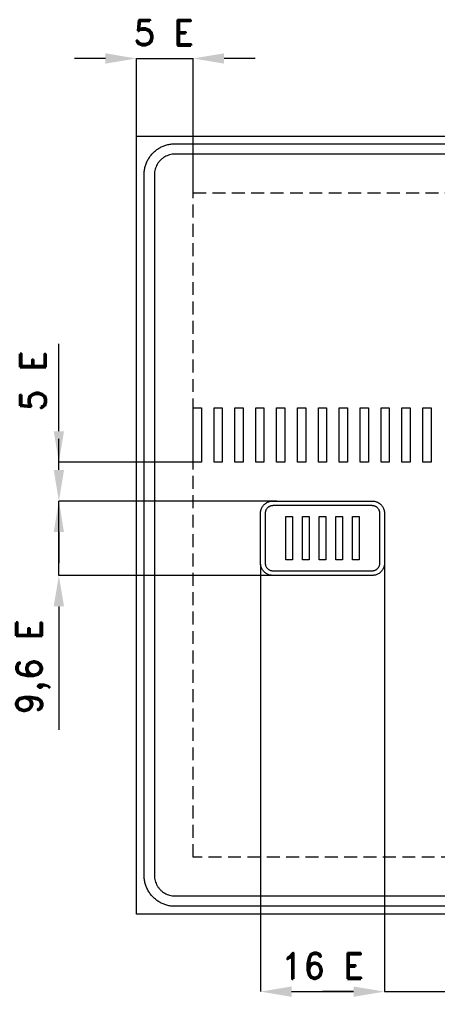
# Model space of a CAD drawing. Header units: millimetres. Extents: x -12962 to 7000, y -489 to 8819.
# Tile 1 of 4: x 124 to 1741, y 120 to 3929. Entities that reach past the tile are written whole.
import ezdxf

# ---------------------------------------------------------------- set-up
doc = ezdxf.new("R2010")
doc.units = ezdxf.units.MM
doc.header["$LTSCALE"] = 5
doc.linetypes.add('ČÁRKOVANÁX2', pattern=[1.5, 1, -0.5])
doc.layers.add('Kóty', color=2, linetype='Continuous')
doc.layers.add('Značka', color=7, linetype='Continuous')
doc.styles.get("Standard").update_dxf_attribs({"font": 'romand.shx', "height": 100})
doc.dimstyles.get("Standard").update_dxf_attribs({"dimtxt": 100, "dimasz": 120, "dimexe": 0.18, "dimexo": 0.0625, "dimgap": 50, "dimtad": 1, "dimdec": 0, "dimzin": 0, "dimdsep": 46, "dimtxsty": 'Standard', "dimcen": 0.09, "dimadec": 0, "dimazin": 0, "dimtfac": 1, "dimtdec": 0, "dimtofl": 0, "dimtmove": 0, "dimatfit": 3, "dimfxl": 1, "dimtolj": 1, "dimtzin": 0, "dimarcsym": 0})

# ---------------------------------------------------------------- blocks, each defined once
blk = doc.blocks.new('*D1')
at = {"layer": 'Defpoints', "color": 0, "transparency": 16777216}
for p in [(1536.9, 1850.4), (1056.9, 1822.7), (1536.9, 168.7)]:
    blk.add_point(p, dxfattribs=at)
at = {"layer": 'Kóty', "color": 0, "lineweight": -2, "transparency": 16777216}
for p, q in [((1536.9, 1850.3), (1536.9, 168.6)), ((1056.9, 1822.7), (1056.9, 168.6)), ((1176.9, 168.7), (1416.9, 168.7))]:
    blk.add_line(p, q, dxfattribs=at)
at = {"layer": 'Kóty', "color": 0, "transparency": 16777216}
for points in [[(1176.9, 188.7), (1176.9, 148.7), (1056.9, 168.7)], [(1416.9, 188.7), (1416.9, 148.7), (1536.9, 168.7)]]:
    blk.add_solid(points, dxfattribs=at)
at = {"layer": 'Kóty', "color": 0, "transparency": 16777216, "insert": (1296.9, 268.7), "char_height": 100, "attachment_point": 5}
blk.add_mtext('\\A1;16 E', dxfattribs=at)

msp = doc.modelspace()

# ---------------------------------------------------------------- linework, layer by layer
at = {"layer": 'Kóty'}
for p, q in [((456, 3778.7), (336, 3778.7)), ((576, 3478.8), (576, 3778.9)), ((796, 3258.8), (796, 3778.9)), ((1036, 3778.7), (916, 3778.7)), ((276, 2336.7), (276, 2675.3)), ((276, 2186.7), (276, 2306.7)), ((796, 2216.7), (275.8, 2216.7)), ((1120.2, 2066.7), (275.8, 2066.7)), ((1120.3, 2066.7), (275.8, 2066.7)), ((276, 1946.7), (276, 1826.7)), ((1536.9, 1850.3), (1536.9, 168.6)), ((1120.3, 1778.7), (275.8, 1778.7)), ((276, 1658.7), (276, 1181.6)), ((1416.9, 168.7), (1296.9, 168.7))]:
    msp.add_line(p, q, dxfattribs=at)
for points in [[(576, 3778.7), (796, 3778.7)], [(276, 1778.7), (276, 2066.7)], [(1536.9, 168.7), (1788.6, 168.7)]]:
    msp.add_lwpolyline(points, dxfattribs=at)
for points in [[(456, 3798.7), (456, 3758.7), (576, 3778.7)], [(916, 3798.7), (916, 3758.7), (796, 3778.7)], [(256, 2336.7), (296, 2336.7), (276, 2216.7)], [(256, 2186.7), (296, 2186.7), (276, 2066.7)], [(256, 1946.7), (296, 1946.7), (276, 2066.7)], [(256, 1658.7), (296, 1658.7), (276, 1778.7)], [(1416.9, 188.7), (1416.9, 148.7), (1536.9, 168.7)]]:
    msp.add_solid(points, dxfattribs=at)
at = {"layer": 'Značka', "color": 5}
for points in [[(576, 468.7), (576, 3478.7), (4576, 3478.7), (4576, 468.7), (576, 468.7)], [(796, 2216.7), (796, 2426.7), (827.8, 2426.7), (827.8, 2216.7), (796, 2216.7)], [(876.8, 2216.7), (876.8, 2426.7), (908.7, 2426.7), (908.7, 2216.7), (876.8, 2216.7)], [(957.7, 2216.7), (957.7, 2426.7), (989.5, 2426.7), (989.5, 2216.7), (957.7, 2216.7)], [(1038.5, 2216.7), (1038.5, 2426.7), (1070.3, 2426.7), (1070.3, 2216.7), (1038.5, 2216.7)], [(1119.3, 2216.7), (1119.3, 2426.7), (1151.2, 2426.7), (1151.2, 2216.7), (1119.3, 2216.7)], [(1200.2, 2216.7), (1200.2, 2426.7), (1232, 2426.7), (1232, 2216.7), (1200.2, 2216.7)], [(1281, 2216.7), (1281, 2426.7), (1312.8, 2426.7), (1312.8, 2216.7), (1281, 2216.7)], [(1361.8, 2216.7), (1361.8, 2426.7), (1393.6, 2426.7), (1393.6, 2216.7), (1361.8, 2216.7)], [(1442.6, 2216.7), (1442.6, 2426.7), (1474.5, 2426.7), (1474.5, 2216.7), (1442.6, 2216.7)], [(1523.5, 2216.7), (1523.5, 2426.7), (1555.3, 2426.7), (1555.3, 2216.7), (1523.5, 2216.7)], [(1604.3, 2216.7), (1604.3, 2426.7), (1636.1, 2426.7), (1636.1, 2216.7), (1604.3, 2216.7)], [(1685.1, 2216.7), (1685.1, 2426.7), (1717, 2426.7), (1717, 2216.7), (1685.1, 2216.7)], [(1154.8, 1838.7), (1154.8, 2006.7), (1180.3, 2006.7), (1180.3, 1838.7), (1154.8, 1838.7)], [(1219.5, 1838.7), (1219.5, 2006.7), (1245, 2006.7), (1245, 1838.7), (1219.5, 1838.7)], [(1284.2, 1838.7), (1284.2, 2006.7), (1309.6, 2006.7), (1309.6, 1838.7), (1284.2, 1838.7)], [(1348.8, 1838.7), (1348.8, 2006.7), (1374.3, 2006.7), (1374.3, 1838.7), (1348.8, 1838.7)], [(1413.5, 1838.7), (1413.5, 2006.7), (1439, 2006.7), (1439, 1838.7), (1413.5, 1838.7)], [(726, 538.7), (4426, 538.7)], [(4426, 498.7), (726, 498.7)]]:
    msp.add_lwpolyline(points, dxfattribs=at)
for points in [[(726, 498.7), (725.5, 498.7), (725.1, 498.7, -0.03218), (709.6, 499.8, -0.035443), (694.4, 503, -0.036267), (679.6, 508, -0.03442), (665.7, 515, -0.033721), (652.8, 523.6, -0.034085), (641.2, 533.9, -0.034209), (630.9, 545.5, -0.034229), (622.3, 558.5, -0.034044), (615.3, 572.4, -0.033412), (610.3, 587.1, -0.034127), (607.1, 602.3, -0.036745), (606, 617.8), (606, 618.3), (606, 618.7), (606, 3328.7), (606, 3329.2), (606, 3329.7, -0.032181), (607.1, 3345.2, -0.035446), (610.3, 3360.4, -0.036271), (615.3, 3375.1, -0.034414), (622.3, 3389, -0.033711), (630.9, 3402, -0.034082), (641.2, 3413.6, -0.03421), (652.8, 3423.9, -0.034229), (665.7, 3432.5, -0.034026), (679.6, 3439.5, -0.033416), (694.4, 3444.5, -0.034113), (709.6, 3447.7, -0.036749), (725.1, 3448.7), (725.5, 3448.7), (726, 3448.7), (4426, 3448.7)], [(4426, 3408.7), (726, 3408.7), (725.7, 3408.7), (725.4, 3408.7, 0.032179), (715.1, 3408, 0.035442), (704.9, 3405.9, 0.03626), (695.1, 3402.6, 0.034424), (685.8, 3397.9, 0.033731), (677.2, 3392.2, 0.034079), (669.5, 3385.3, 0.034187), (662.6, 3377.6, 0.034232), (656.8, 3368.9, 0.034052), (652.2, 3359.7, 0.03342), (648.9, 3349.9, 0.034126), (646.7, 3339.7, 0.036746), (646, 3329.4), (646, 3329.1), (646, 3328.7), (646, 618.7), (646, 618.4), (646, 618.1, 0.03218), (646.7, 607.8, 0.035443), (648.9, 597.6, 0.036267), (652.2, 587.8, 0.03442), (656.8, 578.6, 0.033721), (662.6, 569.9, 0.034085), (669.5, 562.2, 0.03421), (677.2, 555.3, 0.034229), (685.8, 549.6, 0.034044), (695.1, 544.9, 0.033411), (704.9, 541.6, 0.034128), (715.1, 539.4, 0.036745), (725.4, 538.7), (725.7, 538.7), (726, 538.7)], [(1104.9, 1778.7), (1104.7, 1778.7), (1104.5, 1778.7, -0.032182), (1098.3, 1779.2, -0.035466), (1092.2, 1780.4, -0.036258), (1086.3, 1782.4, -0.034433), (1080.8, 1785.2, -0.03371), (1075.6, 1788.7, -0.034071), (1071, 1792.8, -0.034217), (1066.8, 1797.5, -0.034226), (1063.4, 1802.6, -0.034042), (1060.6, 1808.2, -0.033412), (1058.6, 1814.1, -0.034126), (1057.3, 1820.2, -0.036748), (1056.9, 1826.4), (1056.9, 1826.6), (1056.9, 1826.7), (1056.9, 2018.7), (1056.9, 2018.9), (1056.9, 2019.1, -0.032184), (1057.3, 2025.3, -0.035446), (1058.6, 2031.4, -0.036262), (1060.6, 2037.3, -0.034428), (1063.4, 2042.9, -0.033712), (1066.8, 2048, -0.034076), (1071, 2052.7, -0.034222), (1075.6, 2056.8, -0.034207), (1080.8, 2060.3, -0.03402), (1086.3, 2063, -0.033404), (1092.2, 2065, -0.03414), (1098.3, 2066.3, -0.036753), (1104.5, 2066.7), (1104.7, 2066.7), (1104.9, 2066.7), (1488.9, 2066.7), (1489.1, 2066.7), (1489.3, 2066.7, -0.032203), (1495.5, 2066.3, -0.035425), (1501.6, 2065, -0.03626), (1507.5, 2063.1, -0.034402), (1513, 2060.3, -0.033721), (1518.2, 2056.8, -0.034085), (1522.8, 2052.7, -0.034221), (1527, 2048, -0.034256), (1530.4, 2042.9, -0.034056), (1533.2, 2037.3, -0.033415), (1535.2, 2031.4, -0.034131), (1536.5, 2025.3, -0.036753), (1536.9, 2019.1), (1536.9, 2018.9), (1536.9, 2018.7), (1536.9, 1826.7), (1536.9, 1826.6), (1536.9, 1826.4, -0.032192), (1536.5, 1820.2, -0.035443), (1535.2, 1814.1, -0.036281), (1533.2, 1808.2, -0.034402), (1530.4, 1802.6, -0.033732), (1527, 1797.5, -0.034084), (1522.8, 1792.8, -0.034208), (1518.2, 1788.7, -0.03424), (1513, 1785.2, -0.034056), (1507.5, 1782.5, -0.033437), (1501.6, 1780.4, -0.034121), (1495.5, 1779.2, -0.036753), (1489.3, 1778.7), (1489.1, 1778.7), (1488.9, 1778.7), (1104.9, 1778.7)], [(1104.9, 1778.7), (1104.7, 1778.7), (1104.5, 1778.7, -0.032182), (1098.3, 1779.2, -0.035466), (1092.2, 1780.4, -0.036258), (1086.3, 1782.4, -0.034433), (1080.8, 1785.2, -0.03371), (1075.6, 1788.7, -0.034071), (1071, 1792.8, -0.034217), (1066.8, 1797.5, -0.034226), (1063.4, 1802.6, -0.034042), (1060.6, 1808.2, -0.033412), (1058.6, 1814.1, -0.034126), (1057.3, 1820.2, -0.036748), (1056.9, 1826.4), (1056.9, 1826.6), (1056.9, 1826.7), (1056.9, 2018.7), (1056.9, 2018.9), (1056.9, 2019.1, -0.032184), (1057.3, 2025.3, -0.035446), (1058.6, 2031.4, -0.036262), (1060.6, 2037.3, -0.034428), (1063.4, 2042.9, -0.033712), (1066.8, 2048, -0.034076), (1071, 2052.7, -0.034222), (1075.6, 2056.8, -0.034207), (1080.8, 2060.3, -0.03402), (1086.3, 2063, -0.033404), (1092.2, 2065, -0.03414), (1098.3, 2066.3, -0.036753), (1104.5, 2066.7), (1104.7, 2066.7), (1104.9, 2066.7), (1488.9, 2066.7), (1489.1, 2066.7), (1489.3, 2066.7, -0.032203), (1495.5, 2066.3, -0.035425), (1501.6, 2065, -0.03626), (1507.5, 2063.1, -0.034402), (1513, 2060.3, -0.033721), (1518.2, 2056.8, -0.034085), (1522.8, 2052.7, -0.034221), (1527, 2048, -0.034256), (1530.4, 2042.9, -0.034056), (1533.2, 2037.3, -0.033415), (1535.2, 2031.4, -0.034131), (1536.5, 2025.3, -0.036753), (1536.9, 2019.1), (1536.9, 2018.9), (1536.9, 2018.7), (1536.9, 1826.7), (1536.9, 1826.6), (1536.9, 1826.4, -0.032192), (1536.5, 1820.2, -0.035443), (1535.2, 1814.1, -0.036281), (1533.2, 1808.2, -0.034402), (1530.4, 1802.6, -0.033732), (1527, 1797.5, -0.034084), (1522.8, 1792.8, -0.034208), (1518.2, 1788.7, -0.03424), (1513, 1785.2, -0.034056), (1507.5, 1782.5, -0.033437), (1501.6, 1780.4, -0.034121), (1495.5, 1779.2, -0.036753), (1489.3, 1778.7), (1489.1, 1778.7), (1488.9, 1778.7), (1104.9, 1778.7)], [(1104.9, 1796.7), (1488.9, 1796.7), (1489, 1796.7), (1489.1, 1796.7, 0.032211), (1493, 1797, 0.035392), (1496.8, 1797.8, 0.036247), (1500.5, 1799.1, 0.034425), (1504, 1800.8, 0.033715), (1507.2, 1803, 0.034076), (1510.1, 1805.5, 0.034203), (1512.7, 1808.4, 0.034241), (1514.8, 1811.7, 0.034034), (1516.6, 1815.1, 0.033425), (1517.8, 1818.8, 0.034129), (1518.6, 1822.6, 0.036734), (1518.9, 1826.5), (1518.9, 1826.6), (1518.9, 1826.7), (1518.9, 2018.7), (1518.9, 2018.9), (1518.9, 2019, 0.032179), (1518.6, 2022.9, 0.035422), (1517.8, 2026.7, 0.036272), (1516.6, 2030.3, 0.034439), (1514.8, 2033.8, 0.03371), (1512.7, 2037, 0.034066), (1510.1, 2040, 0.034238), (1507.2, 2042.5, 0.034219), (1504, 2044.7, 0.034056), (1500.5, 2046.4, 0.03343), (1496.8, 2047.7, 0.034111), (1493, 2048.5, 0.036717), (1489.1, 2048.7), (1489, 2048.7), (1488.9, 2048.7), (1104.9, 2048.7), (1104.8, 2048.7), (1104.7, 2048.7, 0.03218), (1100.8, 2048.5, 0.035459), (1097, 2047.7, 0.036277), (1093.3, 2046.4, 0.034425), (1089.8, 2044.7, 0.033689), (1086.6, 2042.5, 0.034076), (1083.7, 2040, 0.034219), (1081.1, 2037, 0.034217), (1079, 2033.8, 0.034056), (1077.2, 2030.3, 0.033412), (1076, 2026.7, 0.034131), (1075.2, 2022.9, 0.036746), (1074.9, 2019), (1074.9, 2018.9), (1074.9, 2018.7), (1074.9, 1826.7), (1074.9, 1826.6), (1074.9, 1826.5, 0.032188), (1075.2, 1822.6, 0.035438), (1076, 1818.8, 0.036244), (1077.2, 1815.1, 0.034404), (1079, 1811.7, 0.033707), (1081.1, 1808.4, 0.034098), (1083.7, 1805.5, 0.034186), (1086.6, 1803, 0.034241), (1089.8, 1800.8, 0.034027), (1093.3, 1799.1, 0.033371), (1097, 1797.8, 0.034142), (1100.8, 1797, 0.036779), (1104.7, 1796.7), (1104.8, 1796.7), (1104.9, 1796.7)]]:
    msp.add_lwpolyline(points, format="xyb", dxfattribs=at)
at = {"layer": 'Značka', "color": 6, "linetype": 'ČÁRKOVANÁX2', "ltscale": 10}
msp.add_lwpolyline([(796, 688.7), (796, 3258.7), (4356, 3258.7), (4356, 688.7), (796, 688.7)], dxfattribs=at)

# ---------------------------------------------------------------- texts
at = {"layer": 'Kóty', "insert": (682.3, 3878.7), "char_height": 100, "attachment_point": 5}
msp.add_mtext('\\A1;5 E', dxfattribs=at)
at = {"layer": 'Kóty', "char_height": 100, "attachment_point": 5, "rotation": 90}
for s, insert in [('\\A1;5 E', (176, 2531.2)), ('\\A1;9,6 E', (176, 1425))]:
    msp.add_mtext(s, dxfattribs=dict(at, insert=insert))

# ---------------------------------------------------------------- dimensions: what is measured, and where the dimension line sits
at = {"layer": 'Kóty'}
dim = msp.add_linear_dim(base=(1536.9, 168.7), p1=(1056.9, 1822.7), p2=(1536.9, 1850.4), text='16 E', dimstyle='Standard', dxfattribs=at)
dim.commit()
dim.dimension.update_dxf_attribs({"geometry": '*D1', "text_midpoint": (1296.9, 268.7)})

doc.saveas('drawing.dxf')
